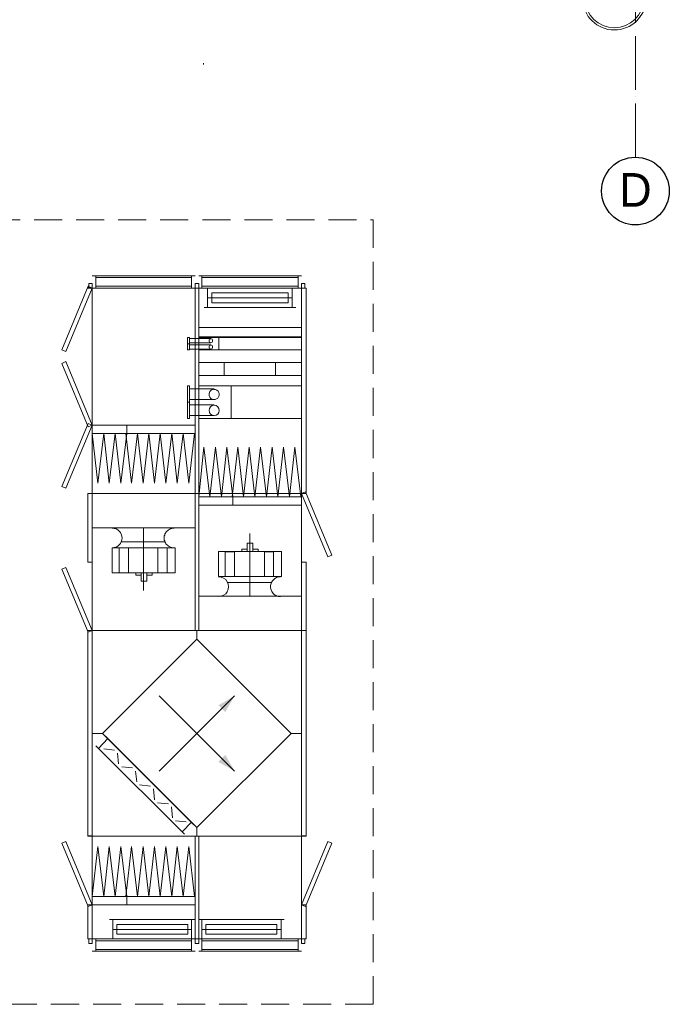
# Model space of a CAD drawing. Header units: millimetres. Extents: x 73192 to 132228, y -91222 to -47989.
# Tile 21 of 24: x 105305 to 111099, y -74253 to -65467. Entities that reach past the tile are written whole.
import ezdxf
from ezdxf.enums import TextEntityAlignment as Align

# ---------------------------------------------------------------- set-up
doc = ezdxf.new("R2010")
doc.units = ezdxf.units.MM
doc.linetypes.add('ACAD_ISO04W100', pattern=[30, 24, -3, 0, -3])
doc.linetypes.add('DASHED2', pattern=[0.375, 0.25, -0.125])
for name, color, linetype, lineweight in [('NS_tenka', 253, 'Continuous', 9), ('NS_tlusta', 253, 'Continuous', 15), ('text', 6, 'Continuous', 9), ('tlusta', 253, 'Continuous', 15), ('VZT Tenka', 7, 'Continuous', 15)]:
    doc.layers.add(name, color=color, linetype=linetype, lineweight=lineweight)
doc.layers.add('popisky', color=6, linetype='Continuous')
doc.styles.add('laplan N', font='txt')

# ---------------------------------------------------------------- blocks, each defined once
blk = doc.blocks.new('skelet')
at = {"layer": 'popisky', "linetype": 'ByBlock'}
blk.add_circle((0, 0), 3.02, dxfattribs=at)
at = {"layer": 'popisky', "linetype": 'ByBlock', "style": 'laplan N'}
blk.add_attdef('OZNACENI', text='', height=3, dxfattribs=at).set_placement((0, 0.098), align=Align.MIDDLE_CENTER)
blk = doc.blocks.new('A$C7dbdef12')
at = {"layer": 'NS_tenka'}
for points in [[(400.4, 2174.8), (963.9, 2409.6), (978.8, 2373.8), (415.2, 2139.2)], [(2847.3, 2174.8), (3410.9, 2409.6), (3425.7, 2373.8), (2862.2, 2139.2)], [(4710, 2174.8), (4146.4, 2409.6), (4131.6, 2373.8), (4695.1, 2139.2)], [(4680.3, 2174.8), (5245.8, 2409.6), (5261.6, 2373.8), (4695.1, 2139.2)], [(5934.9, 2174.8), (5368.4, 2409.6), (5353.6, 2373.8), (5917.1, 2139.2)], [(109.7, 2168.9), (68.2, 2168.9), (68.2, 2139.2), (109.7, 2139.2)], [(109.7, 2177.8), (415.2, 2177.8), (415.2, 2139.2), (109.7, 2139.2)], [(109.7, 2139.2), (1026.2, 2139.2), (1026.2, 1219.3), (109.7, 1219.3)], [(415.2, 2139.2), (489.4, 2139.2), (489.4, 1830.3), (415.2, 1830.3)], [(1026.2, 2177.8), (1029.2, 2177.8), (1029.2, 2139.2), (1026.2, 2139.2)], [(1026.2, 2177.8), (2862.2, 2177.8), (2862.2, 2139.2), (1026.2, 2139.2)], [(1026.2, 2139.2), (2862.2, 2139.2), (2862.2, 270.4), (1026.2, 270.4)], [(2862.2, 2139.2), (4084.2, 2139.2), (4084.2, 1219.3), (2862.2, 1219.3)], [(3473.2, 2177.8), (4084.2, 2177.8), (4084.2, 2139.2), (3473.2, 2139.2)], [(4084.2, 2139.2), (5917.1, 2139.2), (5917.1, 1219.3), (4084.2, 1219.3)], [(4695.1, 2139.2), (4621, 2139.2), (4621, 1830.3), (4695.1, 1830.3)], [(5917.1, 2177.8), (5920.1, 2177.8), (5920.1, 2139.2), (5917.1, 2139.2)], [(5917.1, 2168.9), (5958.7, 2168.9), (5958.7, 2139.2), (5917.1, 2139.2)], [(14.8, 2106.3), (91.9, 2106.3), (91.9, 1250.9), (14.8, 1250.9)], [(2785.1, 1206.2), (1942.7, 362.6), (1103.3, 1206.2), (1942.7, 2047)], [(6012, 1250.9), (5934.9, 1250.9), (5934.9, 2106.3), (6012, 2106.3)], [(3378.2, 1960.8), (3600.7, 1960.8), (3600.7, 1399.4), (3378.2, 1399.4)], [(240.2, 1286.5), (154.2, 1286.5), (154.2, 1919.2), (240.2, 1919.2)], [(3378.2, 1898.5), (3600.7, 1898.5), (3600.7, 1815.4), (3378.2, 1815.4)], [(415.2, 1830.3), (489.4, 1830.3), (489.4, 1219.3), (415.2, 1219.3)], [(4695.1, 1830.3), (4621, 1830.3), (4621, 1219.3), (4695.1, 1219.3)], [(3304.1, 1702.5), (3378.2, 1702.5), (3378.2, 1651.8), (3304.1, 1651.8)], [(3357.5, 1749.9), (3378.2, 1749.9), (3378.2, 1702.5), (3357.5, 1702.5)], [(3357.5, 1651.8), (3378.2, 1651.8), (3378.2, 1604.3), (3357.5, 1604.3)], [(3378.2, 1553.9), (3600.7, 1553.9), (3600.7, 1470.6), (3378.2, 1470.6)], [(4754.5, 1268.7), (4899.8, 1268.7), (4899.8, 1289.5), (4754.5, 1289.5)], [(4899.8, 1268.7), (5045.1, 1268.7), (5045.1, 1289.5), (4899.8, 1289.5)], [(5368.4, 1268.7), (5421.8, 1268.7), (5421.8, 1289.5), (5368.4, 1289.5)], [(5421.8, 1268.7), (5478.2, 1268.7), (5478.2, 1289.5), (5421.8, 1289.5)], [(14.8, 1158.7), (91.9, 1158.7), (91.9, 300.1), (14.8, 300.1)], [(109.7, 1219.3), (68.2, 1219.3), (68.2, 1188.4), (109.7, 1188.4)], [(109.7, 1219.3), (68.2, 1219.3), (68.2, 1188.4), (109.7, 1188.4)], [(109.7, 1188.4), (1026.2, 1188.4), (1026.2, 1219.3), (109.7, 1219.3)], [(109.7, 1188.4), (1026.2, 1188.4), (1026.2, 270.4), (109.7, 270.4)], [(2862.2, 1188.4), (4084.2, 1188.4), (4084.2, 1219.3), (2862.2, 1219.3)], [(2862.2, 1188.4), (4084.2, 1188.4), (4084.2, 270.4), (2862.2, 270.4)], [(3980.3, 1188.4), (4054.5, 1188.4), (4054.5, 882.4), (3980.3, 882.4)], [(4084.2, 1188.4), (5917.1, 1188.4), (5917.1, 1219.3), (4084.2, 1219.3)], [(4084.2, 1188.4), (5917.1, 1188.4), (5917.1, 270.4), (4084.2, 270.4)], [(4754.5, 1188.4), (5045.1, 1188.4), (5045.1, 270.4), (4754.5, 270.4)], [(5137.1, 1188.4), (5252.7, 1188.4), (5252.7, 270.4), (5137.1, 270.4)], [(5137.1, 1188.4), (5252.7, 1188.4), (5252.7, 959.7), (5137.1, 959.7)], [(5368.4, 1188.4), (5478.2, 1188.4), (5478.2, 270.4), (5368.4, 270.4)], [(5484.1, 1188.4), (5567.1, 1188.4), (5567.1, 270.4), (5484.1, 270.4)], [(5917.1, 1219.3), (5958.7, 1219.3), (5958.7, 1188.4), (5917.1, 1188.4)], [(5917.1, 1219.3), (5958.7, 1219.3), (5958.7, 1188.4), (5917.1, 1188.4)], [(6012, 300.1), (5934.9, 300.1), (5934.9, 1158.7), (6012, 1158.7)], [(6012, 300.1), (5934.9, 300.1), (5934.9, 1158.7), (6012, 1158.7)], [(240.2, 490.4), (154.2, 490.4), (154.2, 1123.1), (240.2, 1123.1)], [(5786.6, 1069.5), (5875.6, 1069.5), (5875.6, 389.3), (5786.6, 389.3)], [(5786.6, 1069.5), (5875.6, 1069.5), (5875.6, 389.3), (5786.6, 389.3)], [(3568.1, 1010.2), (3345.6, 1010.2), (3345.6, 448.6), (3568.1, 448.6)], [(5368.4, 1007.2), (5478.2, 1007.2), (5478.2, 270.4), (5368.4, 270.4)], [(3565.1, 950.8), (3345.6, 950.8), (3345.6, 867.5), (3565.1, 867.5)], [(3980.3, 882.4), (4054.5, 882.4), (4054.5, 270.4), (3980.3, 270.4)], [(4754.5, 897.9), (5045.1, 897.9), (5045.1, 270.4), (4754.5, 270.4)], [(3588.8, 802.3), (3568.1, 802.3), (3568.1, 754.6), (3588.8, 754.6)], [(3642.2, 754.6), (3568.1, 754.6), (3568.1, 704.2), (3642.2, 704.2)], [(3588.8, 704.2), (3568.1, 704.2), (3568.1, 656.7), (3588.8, 656.7)], [(3565.1, 601.4), (3345.6, 601.4), (3345.6, 520), (3565.1, 520)], [(5137.1, 502.2), (5252.7, 502.2), (5252.7, 270.4), (5137.1, 270.4)], [(109.7, 270.4), (68.2, 270.4), (68.2, 240.7), (109.7, 240.7)], [(109.7, 230.6), (415.2, 230.6), (415.2, 270.4), (109.7, 270.4)], [(400.4, 234.8), (963.9, 0), (978.8, 35.8), (415.2, 270.4)], [(1026.2, 230.6), (1029.2, 230.6), (1029.2, 270.4), (1026.2, 270.4)], [(1026.2, 230.6), (2862.2, 230.6), (2862.2, 270.4), (1026.2, 270.4)], [(2862.2, 230.6), (3473.2, 230.6), (3473.2, 270.4), (2862.2, 270.4)], [(4099, 234.8), (3535.4, 0), (3520.6, 35.8), (4084.2, 270.4)], [(4084.2, 230.6), (5917.1, 230.6), (5917.1, 270.4), (4084.2, 270.4)], [(5917.1, 270.4), (5958.7, 270.4), (5958.7, 240.7), (5917.1, 240.7)]]:
    blk.add_lwpolyline(points, close=True, dxfattribs=at)
for points in [[(0, 2139.2), (0, 1219.3)], [(109.7, 2139.2), (109.7, 1219.3)], [(415.2, 1219.3), (415.2, 2139.2)], [(489.4, 2139.2), (934.3, 2088.5)], [(1942.7, 2047), (1942.7, 2139.2)], [(3778.7, 1219.3), (3778.7, 2139.2)], [(4621, 2139.2), (4176.1, 2088.5)], [(4695.1, 1219.3), (4695.1, 2139.2)], [(5917.1, 1219.3), (5917.1, 2139.2)], [(6026.9, 1219.3), (6026.9, 2139.2)], [(0, 2106.3), (109.7, 2106.3)], [(489.4, 2034.9), (934.3, 2088.5)], [(489.4, 2034.9), (934.3, 1985.5)], [(1833, 2106.3), (1044, 1316.2)], [(1806.3, 2034.9), (1794.4, 1940)], [(1810.2, 2082.6), (1898.2, 1999.6)], [(4621, 2034.9), (4176.1, 2088.5)], [(4621, 2034.9), (4176.1, 1985.5)], [(6026.9, 2106.3), (5917.1, 2106.3)], [(109.7, 1219.3), (109.7, 1984.7)], [(284.7, 1954.8), (109.7, 1954.8)], [(195.8, 1954.8), (195.8, 1250.9)], [(195.8, 1954.8), (195.8, 1250.9)], [(284.7, 1219.3), (284.7, 1984.7)], [(489.4, 1934.1), (934.3, 1985.5)], [(489.4, 1934.1), (934.3, 1883.6)], [(1919, 2020.3), (1127.1, 1230.1)], [(3778.7, 1960.8), (3778.7, 1399.4)], [(4621, 1934.1), (4176.1, 1985.5)], [(4621, 1934.1), (4176.1, 1883.6)], [(489.4, 1830.3), (934.3, 1883.6)], [(1646.1, 1874.7), (1637.2, 1779.6)], [(1672.8, 1904.4), (1767.7, 1911.3)], [(3654.1, 1874.7), (3654.1, 1488.4)], [(4621, 1830.3), (4176.1, 1883.6)], [(489.4, 1837.2), (934.3, 1787.7)], [(489.4, 1735.1), (934.3, 1787.7)], [(4621, 1837.2), (4176.1, 1787.7)], [(4621, 1735.1), (4176.1, 1787.7)], [(489.4, 1735.1), (934.3, 1684.7)], [(489.4, 1634), (934.3, 1684.7)], [(1486, 1717.3), (1474.1, 1619.2)], [(1512.6, 1741), (1607.6, 1752.9)], [(3218.1, 1681.7), (3775.7, 1681.7)], [(4621, 1735.1), (4176.1, 1684.7)], [(4621, 1634), (4176.1, 1684.7)], [(489.4, 1634), (934.3, 1583.6)], [(489.4, 1533.2), (934.3, 1583.6)], [(1352.5, 1583.6), (1450.4, 1592.5)], [(4621, 1634), (4176.1, 1583.6)], [(4621, 1533.2), (4176.1, 1583.6)], [(489.4, 1533.2), (934.3, 1482.5)], [(1325.8, 1556.9), (1315.9, 1458.8)], [(2279.8, 1540.6), (1607.6, 867.5)], [(1607.6, 1540.6), (2279.8, 867.5)], [(3775.7, 1408.3), (3775.2, 1417), (3773.7, 1426.9), (3771.5, 1435.8), (3768, 1444.4), (3762.8, 1452.8), (3758.9, 1460.7), (3753.2, 1466.4), (3746.8, 1474.6), (3738.1, 1480.5), (3731.9, 1485.5), (3723.8, 1489.7), (3713.4, 1491.1), (3706.5, 1495.3), (3697.3, 1496.8), (3688.2, 1497.3), (3679, 1496.8), (3669.9, 1495.3), (3661.3, 1491.1), (3652.6, 1489.7), (3644.4, 1485.5), (3636.8, 1480.5), (3629.6, 1474.6), (3623.2, 1466.4), (3617.5, 1460.7), (3612.3, 1452.8), (3608.4, 1444.4), (3604.9, 1435.8), (3602.7, 1426.9), (3601.2, 1417), (3600.7, 1408.3), (3600.7, 1408.1)], [(4621, 1533.2), (4176.1, 1482.5)], [(489.4, 1429.1), (934.3, 1482.5)], [(489.4, 1429.1), (934.3, 1378.7)], [(1192.3, 1423.2), (1290.2, 1432.1)], [(4621, 1429.1), (4176.1, 1482.5)], [(4621, 1429.1), (4176.1, 1378.7)], [(489.4, 1328), (934.3, 1378.7)], [(489.4, 1328), (934.3, 1277.6)], [(1064.8, 1336.9), (1150.8, 1250.9)], [(1165.6, 1396.5), (1156.7, 1301.3)], [(4621, 1328), (4176.1, 1378.7)], [(4621, 1328), (4176.1, 1277.6)], [(0, 1250.9), (109.7, 1250.9)], [(284.7, 1250.9), (109.7, 1250.9)], [(489.4, 1224.2), (934.3, 1277.6)], [(4621, 1224.2), (4176.1, 1277.6)], [(4781.2, 1048.7), (4781.2, 1268.7)], [(4875.1, 1048.7), (4875.1, 1268.7)], [(4923.5, 1048.7), (4923.5, 1268.7)], [(5018.4, 1048.7), (5018.4, 1268.7)], [(5374.4, 1078.6), (5374.4, 1268.7)], [(5412.9, 1078.6), (5412.9, 1268.7)], [(5430.7, 1078.6), (5430.7, 1268.7)], [(5468.3, 1078.6), (5468.3, 1268.7)], [(6026.9, 1250.9), (5917.1, 1250.9)], [(0, 1188.4), (0, 270.4)], [(0, 1158.7), (109.7, 1158.7)], [(109.7, 1188.4), (109.7, 270.4)], [(109.7, 424.9), (109.7, 1188.4)], [(284.7, 1158.7), (109.7, 1158.7)], [(195.8, 1158.7), (195.8, 453.1)], [(195.8, 1158.7), (195.8, 453.1)], [(284.7, 424.9), (284.7, 1188.4)], [(1026.2, 1206.2), (1103.3, 1206.2)], [(2785.1, 1206.2), (2862.2, 1206.2)], [(3167.7, 270.4), (3167.7, 1188.4)], [(3980.3, 270.4), (3980.3, 1188.4)], [(4054.5, 1188.4), (4499.4, 1140.9)], [(5917.1, 270.4), (5917.1, 1188.4)], [(5917.1, 270.4), (5917.1, 1188.4)], [(6026.9, 1158.7), (5917.1, 1158.7)], [(6026.9, 1158.7), (5917.1, 1158.7)], [(6026.9, 270.4), (6026.9, 1188.4)], [(6026.9, 270.4), (6026.9, 1188.4)], [(4054.5, 1087.5), (4499.4, 1140.9)], [(4054.5, 1087.5), (4499.4, 1036.9)], [(5745.1, 1137.9), (5745.1, 320.8)], [(5745.1, 1137.9), (5745.1, 320.8)], [(5745.1, 1108.3), (5917.1, 1108.3)], [(5745.1, 1108.3), (5917.1, 1108.3)], [(5831.1, 353.7), (5831.1, 1108.3)], [(5831.1, 353.7), (5831.1, 1108.3)], [(5831.1, 353.7), (5831.1, 1108.3)], [(5831.1, 353.7), (5831.1, 1108.3)], [(5917.1, 1137.9), (5917.1, 320.8)], [(5917.1, 1137.9), (5917.1, 320.8)], [(3167.7, 1010.2), (3167.7, 448.6)], [(4054.5, 983.5), (4499.4, 1036.9)], [(4054.5, 983.5), (4499.4, 936)], [(3292.2, 927.1), (3292.2, 537.8)], [(4054.5, 882.4), (4499.4, 936)], [(4054.5, 888.3), (4499.4, 837.9)], [(4054.5, 787.5), (4499.4, 837.9)], [(3728.2, 730.9), (3167.7, 730.9)], [(4054.5, 787.5), (4499.4, 736.8)], [(4054.5, 686.4), (4499.4, 736.8)], [(4054.5, 686.4), (4499.4, 636)], [(4054.5, 582.3), (4499.4, 636)], [(3342.7, 459), (3342.2, 468.1), (3340.7, 477.3), (3338.5, 486.2), (3335, 494.6), (3330.8, 502.5), (3325.9, 510.4), (3317.9, 517.6), (3313.2, 524.2), (3306.1, 529.9), (3298.2, 534.9), (3290, 539.1), (3281.4, 542.3), (3272.2, 544.8), (3263.1, 546.2), (3253.7, 546.7), (3243.8, 546.2), (3235.4, 544.8), (3226.2, 542.5), (3217.6, 539.1), (3209.2, 535.1), (3201.5, 530.2), (3194.1, 524.2), (3187.7, 517.8), (3181.8, 510.6), (3176.6, 502.5), (3172.4, 494.8), (3169.1, 486.2), (3166.7, 477.5), (3165.2, 468.4), (3164.7, 459.2), (3164.7, 459)], [(4054.5, 582.3), (4499.4, 531.9)], [(4054.5, 481.5), (4499.4, 531.9)], [(284.7, 453.1), (109.7, 453.1)], [(4054.5, 481.5), (4499.4, 430.8)], [(1942.7, 270.4), (1942.7, 362.6)], [(4054.5, 377.4), (4499.4, 430.8)], [(4054.5, 377.4), (4499.4, 329.5)], [(5745.1, 353.7), (5917.1, 353.7)], [(5745.1, 353.7), (5917.1, 353.7)], [(0, 300.1), (109.7, 300.1)], [(4054.5, 276.3), (4499.4, 329.5)], [(4084.2, 230.6), (4084.2, 270.4)], [(6026.9, 300.1), (5917.1, 300.1)], [(6026.9, 300.1), (5917.1, 300.1)]]:
    blk.add_lwpolyline(points, dxfattribs=at)
for centre, radius, start, end in [((3688.2, 1959.3), 87.5, 180.00989, 359.99011), ((4969, 1050.2), 45.5, 89.36364, 0.10843), ((4970, 1050.2), 45.5, 359.98305, 90.63636), ((3253.7, 1009.9), 89, 179.80471, 0.19529)]:
    blk.add_arc(centre, radius, start, end, dxfattribs=at)
for points in [[(4825.6, 1095.7), (4800.9, 1095.7), (4781.2, 1075.7), (4781.2, 1050.2)], [(4873.1, 1050.2), (4873.1, 1075.7), (4850.4, 1095.7), (4825.6, 1095.7)], [(5392.1, 1095.7), (5382.3, 1095.7), (5374.4, 1089), (5374.4, 1080.1)], [(5374.4, 1080.1), (5374.4, 1071), (5382.3, 1063.6), (5392.1, 1063.6)], [(5409.9, 1080.1), (5409.9, 1089), (5402, 1095.7), (5392.1, 1095.7)], [(5392.1, 1063.6), (5402, 1063.6), (5409.9, 1071), (5409.9, 1080.1)], [(5448.5, 1095.7), (5438.6, 1095.7), (5430.7, 1089), (5430.7, 1080.1)], [(5430.7, 1080.1), (5430.7, 1071), (5438.6, 1063.6), (5448.5, 1063.6)], [(5466.3, 1080.1), (5466.3, 1089), (5458.4, 1095.7), (5448.5, 1095.7)], [(5448.5, 1063.6), (5458.4, 1063.6), (5466.3, 1071), (5466.3, 1080.1)], [(4781.2, 1050.2), (4781.2, 1024.7), (4800.9, 1004.2), (4825.6, 1004.2)], [(4825.6, 1004.2), (4850.4, 1004.2), (4873.1, 1024.7), (4873.1, 1050.2)]]:
    blk.add_open_spline(points, degree=3, dxfattribs=at)
at = {"layer": 'NS_tenka', "transparency": 33554559}
for points in [[(1607.6, 867.5), (1690.6, 1013.1), (1752.9, 950.8)], [(2279.8, 867.5), (2135.5, 950.8), (2194.8, 1013.1)]]:
    blk.add_solid(points, dxfattribs=at)

msp = doc.modelspace()

# ---------------------------------------------------------------- linework, layer by layer
at = {"color": 252, "linetype": 'Continuous', "lineweight": 20}
msp.add_lwpolyline([(106945.1, -65866.3), (106945.1, -65854.5), (106945.1, -65854.5)], dxfattribs=at)
at = {"layer": 'NS_tlusta', "color": 252}
for points in [[(110326.1, -65080.4), (110326.1, -65282.9, 0.969207), (110892.8, -65285.3), (110898.2, -65082.1)], [(110346.1, -65080.4), (110346.1, -65282.6, 0.968555), (110872.8, -65284.7), (110878.1, -65083.9)]]:
    msp.add_lwpolyline(points, format="xyb", dxfattribs=at)
at = {"layer": 'tlusta', "color": 252, "linetype": 'ACAD_ISO04W100', "ltscale": 20}
msp.add_line((110797.2, -66693.6), (110797.2, -54091.3), dxfattribs=at)
at = {"layer": 'VZT Tenka', "linetype": 'DASHED2', "ltscale": 1000}
msp.add_lwpolyline([(102059.1, -67253.1), (108459.1, -67253.1), (108459.1, -74253.1), (102059.1, -74253.1)], close=True, dxfattribs=at)

# ---------------------------------------------------------------- block references
at = {"layer": 'text', "rotation": 90.00000000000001}
msp.add_blockref('A$C7dbdef12', (108089.7, -73780), dxfattribs=at)
at = {"layer": 'tlusta', "color": 252, "xscale": 100, "yscale": 100, "zscale": 100}
msp.add_blockref('skelet', (110797.2, -66995.6), dxfattribs=at).add_auto_attribs({'OZNACENI': 'D'})

doc.saveas('drawing.dxf')
